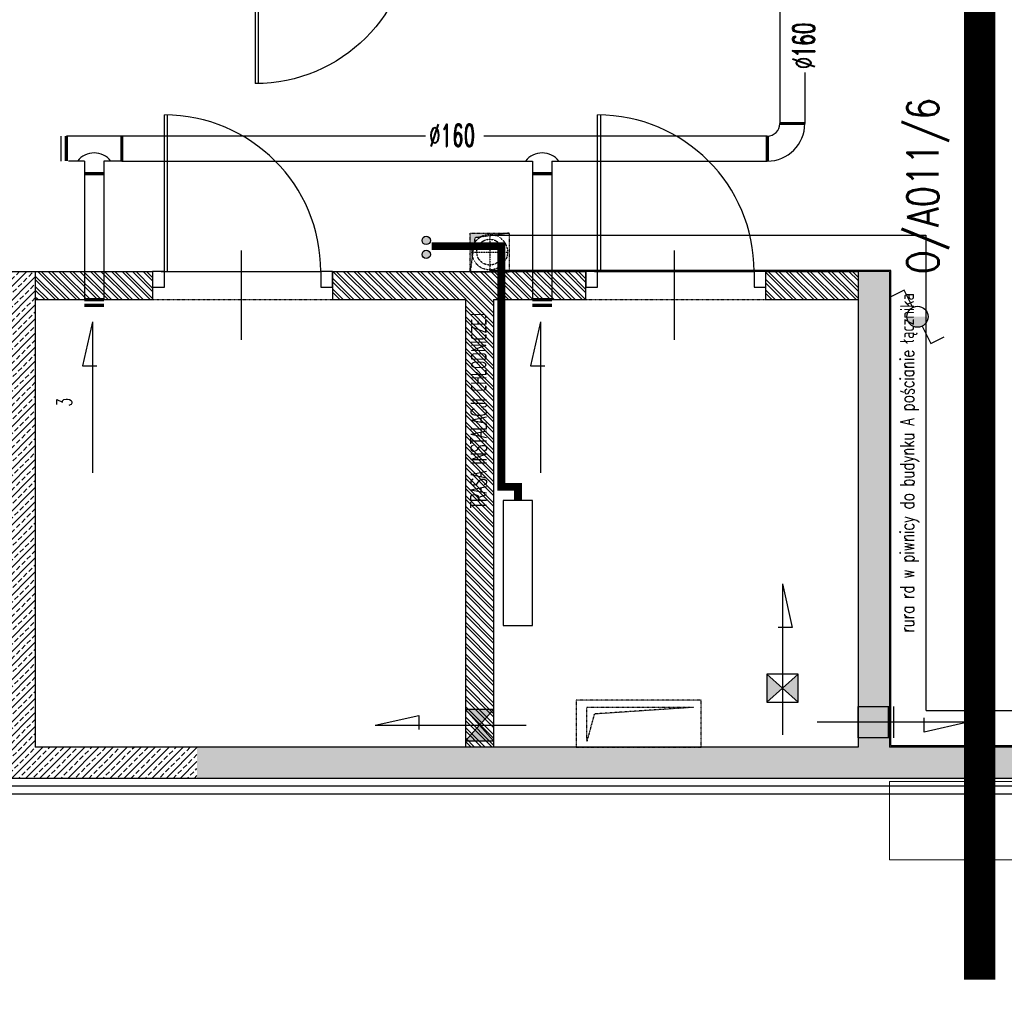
# Model space of a CAD drawing. Header units: inches. Extents: x -281236 to -70395, y 38777 to 102341.
# Tile 4 of 244: x -144661 to -144032, y 42980 to 43603. Entities that reach past the tile are written whole.
import ezdxf
from ezdxf.enums import TextEntityAlignment as Align

# ---------------------------------------------------------------- set-up
doc = ezdxf.new("R2010")
doc.units = ezdxf.units.IN
doc.header["$MEASUREMENT"] = 0
for name, pattern in [('DASHDOT', [1, 0.5, -0.25, 0, -0.25]), ('DASHED', [0.75, 0.5, -0.25]), ('DASHED2', [0.375, 0.25, -0.125])]:
    doc.linetypes.add(name, pattern=pattern)
doc.layers.get('0').update_dxf_attribs({"color": 101})
doc.layers.add('0-sekcje', color=1, linetype='Continuous', lineweight=18)
for name, color, linetype in [('Drz---drzwi', 5, 'Continuous'), ('E-90', 6, 'Continuous'), ('E35', 6, 'Continuous'), ('etapowanie', 142, 'Continuous'), ('Ins-wod', 152, 'Continuous'), ('m-went-opis', 86, 'Continuous'), ('m-went-strzałki', 161, 'Continuous'), ('m-went-wentylacja', 255, 'Continuous'), ('m-went-wywiew', 1, 'Continuous'), ('Opis-info', 2, 'Continuous'), ('Sc-beton', 7, 'Continuous'), ('Sc-beton-hatch', 86, 'Continuous'), ('Sc-cegla pustak', 42, 'Continuous'), ('Sc-cegla pustak-hatch', 8, 'Continuous'), ('Sc-izolacja term-styropian', 151, 'STYROPIAN-KA'), ('Sc-nadproza kon', 5, 'DASHED2'), ('W-otwor-strop', 126, 'Continuous'), ('W-otwor-strop-nad', 126, 'DASHED2')]:
    doc.layers.add(name, color=color, linetype=linetype)
doc.styles.add('ROMANS', font='romans', dxfattribs={"width": 0.85})
doc.styles.add('tab-bud$0$ROMANS', font='romans', dxfattribs={"width": 0.7})
doc.styles.add('wymiar', font='romand.shx', dxfattribs={"width": 0.6})
doc.linetypes.add('STYROPIAN-KA', pattern='A,0.0001,-0.1,[135,ltypeshp.shx,S=0.1,R=0,X=-0.1,Y=0],0,[135,ltypeshp.shx,S=0.1,R=180,X=0.1,Y=0],-0.1', length=0.2001)
doc.linetypes.add('ZIGZAG', pattern='A,0.00254,-5.08,[131,ltypeshp.shx,S=5.08,R=0,X=-5.08,Y=0],-10.16,[131,ltypeshp.shx,S=5.08,R=180,X=5.08,Y=0],-5.08', length=20.32254)
pattern_1 = [(45, (-196198.756, 61066.077), (-4.49012806, 4.49012806), []), (45, (-196194.2656, 61066.077), (-4.49012806, 4.49012806), [3.175, -1.5875])]

# ---------------------------------------------------------------- blocks, each defined once
blk = doc.blocks.new('_gfjkhgjhlhjk')
at = {"ltscale": 7}
for p, q in [((7.5, 10), (7.5, 110)), ((9.5, 10), (9.5, 109.98)), ((56.5, 23.36), (56.5, -33.64))]:
    blk.add_line(p, q, dxfattribs=at)
for points in [[(0, 0), (7.5, 0), (7.5, 10), (0, 10)], [(107.5, 0), (115, 0), (115, 10), (107.5, 10)]]:
    blk.add_lwpolyline(points, close=True, dxfattribs=at)
blk.add_lwpolyline([(5.5, 10), (107.5, 10)], dxfattribs=at)
blk.add_arc((7.5, 10), 100, 0, 90)
blk = doc.blocks.new('st')
at = {"layer": 'm-went-strzałki', "lineweight": -3}
blk.add_line((55839.62, 14820.38), (55867.57, 14826.73), dxfattribs=at)
at = {"layer": 'm-went-strzałki'}
for p, q in [((55867.57, 14826.73), (55867.57, 14820.38)), ((55839.62, 14820.38), (55936.05, 14820.38)), ((55867.57, 14820.38), (55867.57, 14817.63))]:
    blk.add_line(p, q, dxfattribs=at)
blk = doc.blocks.new('_GFKJGKJ')
at = {"linetype": 'DASHED', "ltscale": 0.3}
for p, q in [((0, 11.25), (0, -11.25)), ((-11.25, 0), (11.25, 0))]:
    blk.add_line(p, q, dxfattribs=at)
for radius in [11.34, 8.25]:
    blk.add_circle((0, 0), radius, dxfattribs=at)

msp = doc.modelspace()

# ---------------------------------------------------------------- hatches: boundary and pattern name
at = {"layer": 'E35'}
msp.add_hatch(color=256, dxfattribs=at).paths.add_polyline_path([(-144094, 43413.19, 0.414214), (-144087.25, 43406.44, 0.414214), (-144080.5, 43413.19)])
at = {"layer": 'm-went-wentylacja'}
h = msp.add_hatch(color=256, dxfattribs=at)
h.paths.add_polyline_path([(-144398.69, 43461.97, 1), (-144403.94, 43461.97, 1)])
h.paths.add_polyline_path([(-144403.94, 43453.04, 1), (-144398.69, 43453.04, 1)])
at = {"layer": 'm-went-wywiew'}
h = msp.add_hatch(color=256, dxfattribs=at)
h.paths.add_polyline_path([(-144183.62, 43184.79), (-144183.62, 43174.79), (-144174.73, 43174.79), (-144173.62, 43175.79)])
h.paths.add_polyline_path([(-144174.73, 43174.79), (-144183.62, 43174.79), (-144183.62, 43166.79)])
h.paths.add_polyline_path([(-144163.62, 43174.79), (-144172.51, 43174.79), (-144163.62, 43166.79)])
h.paths.add_polyline_path([(-144163.62, 43184.79), (-144173.62, 43175.79), (-144172.51, 43174.79), (-144163.62, 43174.79)])
h = msp.add_hatch(color=256, dxfattribs=at)
h.paths.add_polyline_path([(-144358.21, 43162.11), (-144368.21, 43162.11), (-144368.21, 43153.22), (-144367.21, 43152.11)])
h.paths.add_polyline_path([(-144368.21, 43153.22), (-144368.21, 43162.11), (-144376.21, 43162.11)])
h.paths.add_polyline_path([(-144368.21, 43142.11), (-144368.21, 43151), (-144376.21, 43142.11)])
h.paths.add_polyline_path([(-144358.21, 43142.11), (-144367.21, 43152.11), (-144368.21, 43151), (-144368.21, 43142.11)])
at = {"layer": 'Sc-beton-hatch'}
h = msp.add_hatch(dxfattribs=at)
h.set_pattern_fill('ANSI33', color=256, style=0)
h.set_pattern_definition(pattern_1)
h.paths.add_polyline_path([(-144661.21, 43432.16), (-144709.71, 43432.16), (-144709.71, 43422.16), (-144671.21, 43422.16), (-144671.21, 43230.16), (-144671.21, 43206.16), (-144661.21, 43206.16)])
h.paths.add_polyline_path([(-144661.21, 43442.16), (-144709.71, 43442.16), (-144709.71, 43432.16), (-144661.21, 43432.16)])
h.paths.add_polyline_path([(-144651.21, 43442.16), (-144661.21, 43442.16), (-144661.21, 43432.16), (-144651.21, 43432.16)])
h.paths.add_polyline_path([(-144651.21, 43432.16), (-144661.21, 43432.16), (-144661.21, 43206.16), (-144651.21, 43206.16)])
h.paths.add_polyline_path([(-144661.21, 43206.16), (-144671.21, 43206.16), (-144671.21, 43146.16), (-144661.21, 43146.16)])
h.paths.add_polyline_path([(-144651.21, 43206.16), (-144661.21, 43206.16), (-144661.21, 43146.16), (-144651.21, 43146.16)])
h.paths.add_polyline_path([(-144651.21, 43146.16), (-144661.21, 43146.16), (-144661.21, 43128.16), (-144547.9, 43128.16), (-144547.9, 43138.16), (-144651.21, 43138.16)])
h.paths.add_polyline_path([(-144661.21, 43146.16), (-144671.21, 43146.16), (-144671.21, 43138.16), (-144689.21, 43138.16), (-144689.21, 43128.16), (-144661.21, 43128.16)])
h.paths.add_polyline_path([(-144661.21, 43128.16), (-144689.21, 43128.16), (-144689.21, 43118.16), (-144661.21, 43118.16)])
h.paths.add_polyline_path([(-144547.9, 43128.16), (-144661.21, 43128.16), (-144661.21, 43118.16), (-144547.9, 43118.16)])
h = msp.add_hatch(dxfattribs=at)
h.set_pattern_fill('ANSI33', color=256, style=0)
h.set_pattern_definition(pattern_1)
h.paths.add_polyline_path([(-144115.21, 43432.16), (-144125.21, 43432.16), (-144125.21, 43138.16), (-144547.9, 43138.16), (-144547.9, 43128.16), (-144115.21, 43128.16)])
h.paths.add_polyline_path([(-144115.21, 43128.16), (-144547.9, 43128.16), (-144547.9, 43118.16), (-144115.21, 43118.16)])
h.paths.add_polyline_path([(-143853.14, 43128.16), (-144115.21, 43128.16), (-144115.21, 43118.16), (-143853.14, 43118.16)])
h.paths.add_polyline_path([(-143853.14, 43138.16), (-144105.21, 43138.16), (-144105.21, 43432.16), (-144115.21, 43432.16), (-144115.21, 43128.16), (-143853.14, 43128.16)])
h.paths.add_polyline_path([(-144105.21, 43442.16), (-144115.21, 43442.16), (-144115.21, 43432.16), (-144105.21, 43432.16)])
h.paths.add_polyline_path([(-144115.21, 43442.16), (-144125.21, 43442.16), (-144125.21, 43432.16), (-144115.21, 43432.16)])
h.paths.add_polyline_path([(-143700.92, 43128.16), (-143853.14, 43128.16), (-143853.14, 43118.16), (-143700.11, 43118.16)])
h.paths.add_polyline_path([(-143701.72, 43138.16), (-143853.14, 43138.16), (-143853.14, 43128.16), (-143700.92, 43128.16)])
h.paths.add_polyline_path([(-143584.21, 43138.16), (-143701.72, 43138.16), (-143700.92, 43128.16), (-143584.21, 43128.16)])
h.paths.add_polyline_path([(-143584.21, 43128.16), (-143700.92, 43128.16), (-143700.11, 43118.16), (-143584.21, 43118.16)])
h.paths.add_polyline_path([(-143300.21, 43128.16), (-143584.21, 43128.16), (-143584.21, 43118.16), (-143300.21, 43118.16)])
h.paths.add_polyline_path([(-143300.21, 43138.16), (-143584.21, 43138.16), (-143584.21, 43128.16), (-143300.21, 43128.16)])
h.paths.add_polyline_path([(-142981.21, 43128.16), (-143300.21, 43128.16), (-143300.21, 43118.16), (-142981.21, 43118.16)])
h.paths.add_polyline_path([(-142981.21, 43138.16), (-143300.21, 43138.16), (-143300.21, 43128.16), (-142981.21, 43128.16)])
at = {"layer": 'Sc-cegla pustak-hatch'}
h = msp.add_hatch(dxfattribs=at)
h.set_pattern_fill('ANSI32', color=256, scale=0.5, angle=90, style=0)
h.set_pattern_definition([(135, (-196198.7557, 61066.077), (-3.36759605, -3.36759605), []), (135, (-196198.7557, 61068.322), (-3.36759605, -3.36759605), [])])
h.paths.add_polyline_path([(-144358.21, 43424.16), (-144299.21, 43424.16), (-144299.21, 43432.16), (-144461.21, 43432.16), (-144461.21, 43424.16), (-144376.21, 43424.16), (-144376.21, 43138.16), (-144358.21, 43138.16)])
h.paths.add_polyline_path([(-144299.21, 43432.16), (-144299.21, 43442.16), (-144461.21, 43442.16), (-144461.21, 43432.16)])
h.paths.add_polyline_path([(-144125.21, 43424.16), (-144125.21, 43432.16), (-144184.21, 43432.16), (-144184.21, 43424.16)])
h.paths.add_polyline_path([(-144125.21, 43432.16), (-144125.21, 43442.16), (-144184.21, 43442.16), (-144184.21, 43432.16)])
h.paths.add_polyline_path([(-144576.21, 43424.16), (-144576.21, 43432.16), (-144631.73, 43432.16), (-144631.73, 43424.16)])
h.paths.add_polyline_path([(-144576.21, 43432.16), (-144576.21, 43442.16), (-144631.73, 43442.16), (-144631.73, 43432.16)])
h.paths.add_polyline_path([(-144651.21, 43442.16), (-144651.21, 43432.16), (-144631.73, 43432.16), (-144631.73, 43442.16)])
h.paths.add_polyline_path([(-144651.21, 43432.16), (-144651.21, 43424.16), (-144631.73, 43424.16), (-144631.73, 43432.16)])
h.paths.add_polyline_path([(-144375.18, 43303.69), (-144359.24, 43303.69), (-144359.24, 43286.44), (-144375.18, 43286.44)], flags=24)
at = {"layer": 'W-otwor-strop'}
msp.add_hatch(color=256, dxfattribs=at).paths.add_polyline_path([(-144348.21, 43466.67), (-144370.21, 43463.67), (-144373.21, 43441.67), (-144373.21, 43466.67)])

# ---------------------------------------------------------------- linework, layer by layer
at = {"layer": '0-sekcje'}
msp.add_lwpolyline([(-144105.21, 43066.16), (-144105.21, 43066.16), (-144105.21, 43066.16), (-143290.21, 43066.16), (-143290.21, 43116.16), (-144105.21, 43116.16), (-144105.21, 43066.16)], dxfattribs=at)
at = {"layer": 'E35'}
for p, q in [((-144095.79, 43430.26), (-144104.33, 43425.98)), ((-144090.27, 43419.22), (-144095.79, 43430.26)), ((-144084.22, 43407.15), (-144078.7, 43396.11)), ((-144078.7, 43396.11), (-144070.16, 43400.39))]:
    msp.add_line(p, q, dxfattribs=at)
msp.add_circle((-144087.25, 43413.19), 6.75, dxfattribs=at)
at = {"layer": 'etapowanie', "linetype": 'DASHED', "const_width": 20}
msp.add_lwpolyline([(-144047.51, 44661.15), (-144047.51, 42989.56)], dxfattribs=at)
at = {"layer": 'Ins-wod', "linetype": 'DASHED2'}
for points in [[(-144360.76, 43465.41), (-144081.71, 43465.41)], [(-144081.71, 43161.66), (-144081.71, 43465.41)], [(-144360.76, 43442.91), (-144104.21, 43442.91)], [(-144104.21, 43139.16), (-144104.21, 43442.91)], [(-144081.71, 43161.66), (-142999.21, 43161.66)], [(-144104.21, 43139.16), (-142999.21, 43139.16)]]:
    msp.add_lwpolyline(points, dxfattribs=at)
at = {"layer": 'm-went-wentylacja'}
for p, q in [((-144352.04, 43295.79), (-144352.04, 43215.79)), ((-144333.34, 43295.79), (-144352.04, 43295.79)), ((-144333.34, 43215.79), (-144333.34, 43295.79)), ((-144352.04, 43215.79), (-144333.34, 43215.79))]:
    msp.add_line(p, q, dxfattribs=at)
at = {"layer": 'm-went-wentylacja', "linetype": 'DASHDOT', "const_width": 5}
msp.add_lwpolyline([(-144342.63, 43296.02), (-144342.63, 43304.55), (-144353.31, 43304.55), (-144353.31, 43458.33), (-144397.88, 43458.33)], dxfattribs=at)
at = {"layer": 'm-went-wentylacja'}
for centre in [(-144401.31, 43461.97), (-144401.31, 43453.04)]:
    msp.add_circle(centre, 2.63, dxfattribs=at)
at = {"layer": 'm-went-wywiew'}
for p, q in [((-144175.26, 43695.12), (-144175.26, 43536.66)), ((-144159.26, 43569.34), (-144159.26, 43536.66)), ((-144634.72, 43512.66), (-144634.72, 43528.66)), ((-144595.85, 43528.66), (-144631.35, 43528.66)), ((-144401.83, 43528.66), (-144595.85, 43528.66)), ((-144183.26, 43528.66), (-144364.41, 43528.66)), ((-144619.85, 43512.66), (-144630.05, 43512.66)), ((-144619.85, 43512.66), (-144619.85, 43424.16)), ((-144595.85, 43512.66), (-144607.35, 43512.66)), ((-144607.35, 43512.66), (-144607.35, 43424.16)), ((-144595.85, 43512.66), (-144333.4, 43512.66)), ((-144333.4, 43512.66), (-144333.4, 43424.16)), ((-144320.9, 43512.66), (-144320.9, 43424.16)), ((-144320.9, 43512.66), (-144183.26, 43512.66)), ((-144183.62, 43184.79), (-144183.62, 43166.79)), ((-144163.62, 43184.79), (-144183.62, 43184.79)), ((-144183.62, 43184.79), (-144163.62, 43166.79)), ((-144183.62, 43166.79), (-144163.62, 43184.79)), ((-144163.62, 43166.79), (-144163.62, 43184.79)), ((-144183.62, 43166.79), (-144163.62, 43166.79)), ((-144125.21, 43164.17), (-144105.21, 43164.17)), ((-144125.21, 43144.17), (-144125.21, 43164.17)), ((-144102.34, 43144.17), (-144102.34, 43164.17)), ((-144358.21, 43162.11), (-144376.21, 43162.11)), ((-144376.21, 43162.11), (-144376.21, 43142.11)), ((-144358.21, 43162.11), (-144376.21, 43142.11)), ((-144376.21, 43162.11), (-144358.21, 43142.11)), ((-144105.21, 43144.17), (-144125.21, 43144.17)), ((-144376.21, 43142.11), (-144358.21, 43142.11))]:
    msp.add_line(p, q, dxfattribs=at)
at = {"layer": 'm-went-wywiew', "const_width": 2}
for points in [[(-144175.26, 43536.66), (-144159.26, 43536.66)], [(-144631.35, 43512.66), (-144631.35, 43528.66)], [(-144595.85, 43512.66), (-144595.85, 43528.66)], [(-144183.26, 43528.66), (-144183.26, 43512.66)], [(-144607.35, 43504.66), (-144619.85, 43504.66)], [(-144320.9, 43504.66), (-144333.4, 43504.66)], [(-144619.85, 43424.16), (-144607.35, 43424.16)], [(-144619.85, 43420.46), (-144607.35, 43420.46)], [(-144333.4, 43424.16), (-144320.9, 43424.16)], [(-144333.4, 43420.46), (-144320.9, 43420.46)], [(-144105.21, 43144.17), (-144105.21, 43164.17)]]:
    msp.add_lwpolyline(points, dxfattribs=at)
at = {"layer": 'm-went-wywiew'}
for centre, radius, start, end in [((-144183.26, 43536.66), 8, 270, 0), ((-144183.26, 43536.66), 24, 270, 0), ((-144613.6, 43504.66), 13.27, 37.07794, 142.92206), ((-144327.15, 43504.66), 13.27, 37.07794, 142.92206)]:
    msp.add_arc(centre, radius, start, end, dxfattribs=at)
at = {"layer": 'Sc-beton'}
for p, q in [((-144105.21, 43442.16), (-144105.21, 43138.16)), ((-142981.21, 43118.16), (-145275.21, 43118.16))]:
    msp.add_line(p, q, dxfattribs=at)
for points in [[(-144709.71, 43442.16), (-144651.21, 43442.16)], [(-144651.21, 43442.16), (-144651.21, 43138.16)], [(-144105.21, 43442.16), (-144125.21, 43442.16)], [(-144125.21, 43442.16), (-144125.21, 43138.16)], [(-144125.21, 43138.16), (-144651.21, 43138.16)], [(-142981.21, 43138.16), (-144105.21, 43138.16)]]:
    msp.add_lwpolyline(points, dxfattribs=at)
at = {"layer": 'Sc-cegla pustak'}
for points in [[(-144651.21, 43442.16), (-144576.21, 43442.16)], [(-144576.21, 43442.16), (-144576.21, 43424.16)], [(-144461.21, 43442.16), (-144299.21, 43442.16)], [(-144461.21, 43442.16), (-144461.21, 43424.16)], [(-144299.21, 43424.16), (-144299.21, 43442.16)], [(-144184.21, 43442.16), (-144125.21, 43442.16)], [(-144184.21, 43424.16), (-144184.21, 43442.16)], [(-144651.21, 43424.16), (-144576.21, 43424.16)], [(-144461.21, 43424.16), (-144376.21, 43424.16)], [(-144376.21, 43424.16), (-144376.21, 43138.16)], [(-144358.21, 43424.16), (-144358.21, 43138.16)], [(-144358.21, 43424.16), (-144299.21, 43424.16)], [(-144184.21, 43424.16), (-144125.21, 43424.16)]]:
    msp.add_lwpolyline(points, dxfattribs=at)
at = {"layer": 'Sc-izolacja term-styropian', "linetype": 'ZIGZAG', "ltscale": 0.018}
msp.add_line((-142981.21, 43113.16), (-145280.21, 43113.16), dxfattribs=at)
at = {"layer": 'Sc-izolacja term-styropian', "linetype": 'ByBlock'}
msp.add_line((-142981.21, 43108.16), (-145285.21, 43108.16), dxfattribs=at)
at = {"layer": 'Sc-nadproza kon', "linetype": 'DASHDOT', "ltscale": 0.5}
for points in [[(-144576.21, 43424.16), (-144461.21, 43424.16)], [(-144299.21, 43424.16), (-144184.21, 43424.16)]]:
    msp.add_lwpolyline(points, dxfattribs=at)
at = {"layer": 'W-otwor-strop-nad', "linetype": 'DASHDOT', "ltscale": 0.5}
for p, q in [((-144305.52, 43168.16), (-144305.52, 43138.16)), ((-144225.52, 43168.16), (-144305.52, 43168.16)), ((-144298.54, 43142.03), (-144298.54, 43163.6)), ((-144298.54, 43163.6), (-144230.48, 43163.6)), ((-144230.48, 43163.6), (-144293.88, 43159.31)), ((-144225.52, 43138.16), (-144225.52, 43168.16)), ((-144293.88, 43159.31), (-144298.54, 43142.03)), ((-144305.52, 43138.16), (-144225.52, 43138.16))]:
    msp.add_line(p, q, dxfattribs=at)
for points in [[(-144373.21, 43466.67), (-144348.21, 43466.67), (-144348.21, 43441.67), (-144373.21, 43441.67)], [(-144348.21, 43466.67), (-144370.21, 43463.67), (-144373.21, 43441.67), (-144373.21, 43466.67)]]:
    msp.add_lwpolyline(points, close=True, dxfattribs=at)

# ---------------------------------------------------------------- block references
at = {"layer": 'Drz---drzwi', "xscale": -1, "rotation": 180}
msp.add_blockref('_gfjkhgjhlhjk', (-144518.21, 43672.16), dxfattribs=at)
at = {"layer": 'Drz---drzwi'}
for p in [(-144576.21, 43432.16), (-144299.21, 43432.16)]:
    msp.add_blockref('_gfjkhgjhlhjk', p, dxfattribs=at)
at = {"layer": 'Ins-wod'}
msp.add_blockref('_GFKJGKJ', (-144360.71, 43454.49), dxfattribs=at)
at = {"layer": 'm-went-strzałki', "xscale": -1, "rotation": 90}
for p in [(-129794.29, 99249.48), (-129507.83, 99249.48)]:
    msp.add_blockref('st', p, dxfattribs=at)
at = {"layer": 'm-went-strzałki'}
for p, rotation in [((-158994, 99082.12), 270), ((-88215.38, 57974.47), 180)]:
    msp.add_blockref('st', p, dxfattribs=dict(at, rotation=rotation))
msp.add_blockref('st', (-200273.54, 28331.73), dxfattribs=at)

# ---------------------------------------------------------------- texts
at = {"layer": 'E-90', "style": 'ROMANS', "width": 0.8}
msp.add_text('O/A011/6', height=20, rotation=90, dxfattribs=at).set_placement((-144082.32, 43496.73), align=Align.MIDDLE)
at = {"layer": 'm-went-opis'}
for s, height, rotation, style, width, p in [('%%c160', 14.313, 89.94143, 'wymiar', 0.6, (-144152.88, 43571.68, 0)), ('%%c160', 14.313, 359.94143, 'wymiar', 0.6, (-144399.48, 43521.95, 0)), ('TRASA INSTALACJI CHŁODNICZEJ', 10.0191, 89.94143, 'wymiar', 0.6, (-144362.81, 43290.78, 0)), ('3', 9.58, 89.94143, 'tab-bud$0$ROMANS', 0.7, (-144627.94, 43355.68))]:
    msp.add_text(s, height=height, rotation=rotation, dxfattribs=dict(at, style=style, width=width)).set_placement(p)
at = {"layer": 'Opis-info', "style": 'ROMANS', "width": 0.7}
msp.add_text('rura rd w piwnicy do budynku A pościanie łącznika', height=9, rotation=90, dxfattribs=at).set_placement((-144092.61, 43319.8), align=Align.MIDDLE)

doc.saveas('drawing.dxf')
